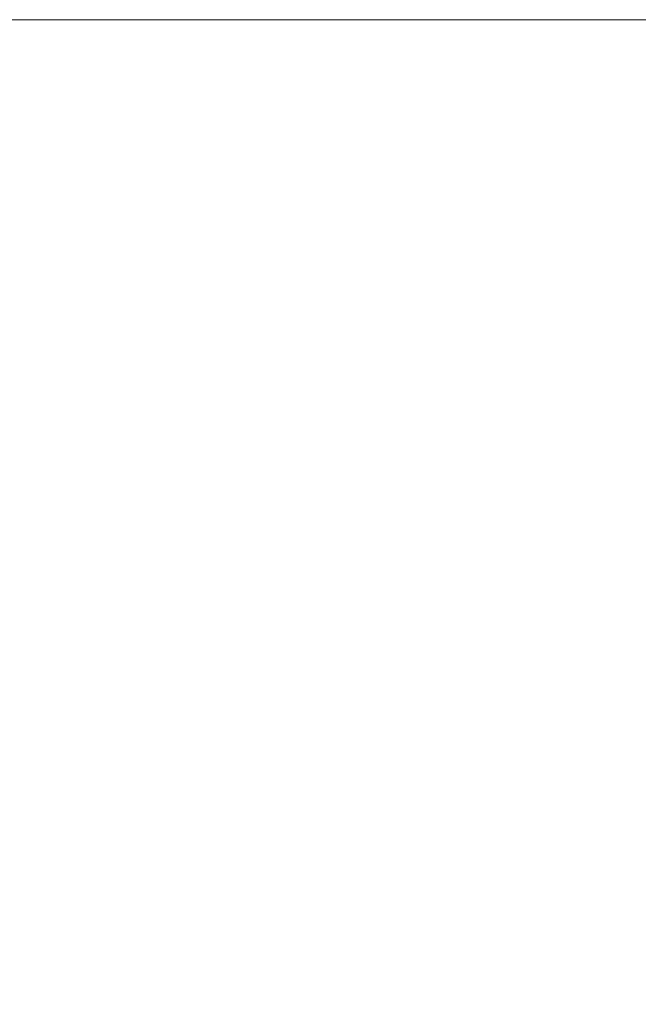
# Model space of a CAD drawing. Header units: centimetres. Extents: x -26 to 27.3, y -25.3 to -23.5.
# Tile 104 of 221: x -8.1392 to -8.1175, y -23.4945 to -23.4599. Entities that reach past the tile are written whole.
import ezdxf

# ---------------------------------------------------------------- set-up
doc = ezdxf.new("R2010")
doc.units = ezdxf.units.CM
doc.header["$LTSCALE"] = 2.54
doc.layers.add('Lucido design-1', color=7, linetype='Continuous')

# ---------------------------------------------------------------- blocks, each defined once
blk = doc.blocks.new('Gruppo-4-1')
at = {"color": 7, "linetype": 'Continuous', "lineweight": 9}
for points, invisible_edges in [([(27.182518, -23.459935, 1050.32513), (27.182518, -23.459888, 1050.322055), (-25.917482, -23.459888, 1050.322055), (-25.917482, -23.459935, 1050.32513)], 8), ([(-25.917482, -23.459888, 1049.722055), (-8.124942, -23.459888, 1050.090734), (-8.132197, -23.459888, 1050.085886)], 9), ([(-8.132197, -23.459888, 1050.085886), (-8.139234, -23.459888, 1050.080726), (-25.917482, -23.459888, 1049.722055)], 10), ([(-25.917482, -23.459888, 1050.322055), (-8.069246, -23.459888, 1050.11524), (-8.077623, -23.459888, 1050.112799)], 9), ([(-25.917482, -23.459888, 1050.322055), (-8.052212, -23.459888, 1050.119017), (-8.06077, -23.459888, 1050.117314)], 9), ([(-25.917482, -23.459888, 1050.322055), (-8.085886, -23.459888, 1050.109994), (-8.094019, -23.459888, 1050.106831)], 9), ([(-8.06077, -23.459888, 1050.117314), (-8.069246, -23.459888, 1050.11524), (-25.917482, -23.459888, 1050.322055)], 10), ([(-8.077623, -23.459888, 1050.112799), (-8.085886, -23.459888, 1050.109994), (-25.917482, -23.459888, 1050.322055)], 10), ([(9.282518, -23.459888, 1050.122055), (-25.917482, -23.459888, 1050.322055), (27.182518, -23.459888, 1050.322055)], 9), ([(9.282518, -23.459888, 1050.122055), (-8.017482, -23.459888, 1050.122055), (-25.917482, -23.459888, 1050.322055)], 10), ([(-25.917482, -23.459888, 1049.722055), (-8.117482, -23.459888, 1050.09526), (-8.124942, -23.459888, 1050.090734)], 9), ([(-25.917482, -23.459888, 1049.722055), (-25.917482, -23.459888, 1050.322055), (-8.102006, -23.459888, 1050.103317), (-8.109832, -23.459888, 1050.099457)], 10), ([(-8.109832, -23.459888, 1050.099457), (-8.117482, -23.459888, 1050.09526), (-25.917482, -23.459888, 1049.722055)], 10), ([(-8.094019, -23.459888, 1050.106831), (-8.102006, -23.459888, 1050.103317), (-25.917482, -23.459888, 1050.322055)], 10), ([(-25.917482, -23.459888, 1050.322055), (-8.034913, -23.459888, 1050.121294), (-8.043587, -23.459888, 1050.120344)], 9), ([(-8.043587, -23.459888, 1050.120344), (-8.052212, -23.459888, 1050.119017), (-25.917482, -23.459888, 1050.322055)], 10), ([(-8.017482, -23.459888, 1050.122055), (-8.026206, -23.459888, 1050.121865), (-25.917482, -23.459888, 1050.322055)], 10), ([(-8.026206, -23.459888, 1050.121865), (-8.034913, -23.459888, 1050.121294), (-25.917482, -23.459888, 1050.322055)], 10), ([(-25.917482, -23.459935, 1050.32513), (-25.917482, -23.460002, 1050.326416), (27.182518, -23.460002, 1050.326416), (27.182518, -23.459935, 1050.32513)], 10), ([(-8.14604, -23.459888, 1050.075264), (-8.139234, -23.459888, 1050.080726), (-8.13658, -23.459983, 1050.077267), (-8.143237, -23.459983, 1050.071924)], 14), ([(-8.139234, -23.459888, 1050.080726), (-8.132197, -23.459888, 1050.085886), (-8.129697, -23.459983, 1050.082314), (-8.13658, -23.459983, 1050.077267)], 14), ([(-8.132197, -23.459888, 1050.085886), (-8.124942, -23.459888, 1050.090734), (-8.122599, -23.459983, 1050.087057), (-8.129697, -23.459983, 1050.082314)], 14), ([(-8.124942, -23.459888, 1050.090734), (-8.117482, -23.459888, 1050.09526), (-8.115302, -23.459983, 1050.091485), (-8.122599, -23.459983, 1050.087057)], 14), ([(27.182518, -23.460149, 1050.329276), (27.182518, -23.460002, 1050.326416), (-25.917482, -23.460002, 1050.326416), (-25.917482, -23.460149, 1050.329276)], 10), ([(-25.917482, -23.460149, 1050.329276), (-25.917482, -23.460288, 1050.330769), (27.182518, -23.460288, 1050.330769), (27.182518, -23.460149, 1050.329276)], 10), ([(27.182518, -23.460535, 1050.333412), (27.182518, -23.460288, 1050.330769), (-25.917482, -23.460288, 1050.330769), (-25.917482, -23.460535, 1050.333412)], 10), ([(-8.146863, -23.460249, 1050.06325), (-8.140581, -23.460249, 1050.068759), (-8.137936, -23.460686, 1050.065607), (-8.144083, -23.460686, 1050.060216)], 15), ([(-8.143237, -23.459983, 1050.071924), (-8.13658, -23.459983, 1050.077267), (-8.134065, -23.460249, 1050.073989), (-8.140581, -23.460249, 1050.068759)], 15), ([(-8.140581, -23.460249, 1050.068759), (-8.134065, -23.460249, 1050.073989), (-8.13156, -23.460686, 1050.070724), (-8.137936, -23.460686, 1050.065607)], 15), ([(-8.13658, -23.459983, 1050.077267), (-8.129697, -23.459983, 1050.082314), (-8.127326, -23.460249, 1050.078929), (-8.134065, -23.460249, 1050.073989)], 15), ([(-8.134065, -23.460249, 1050.073989), (-8.127326, -23.460249, 1050.078929), (-8.124966, -23.460686, 1050.075559), (-8.13156, -23.460686, 1050.070724)], 15), ([(-8.129697, -23.459983, 1050.082314), (-8.122599, -23.459983, 1050.087057), (-8.120379, -23.460249, 1050.083571), (-8.127326, -23.460249, 1050.078929)], 15), ([(-8.127326, -23.460249, 1050.078929), (-8.120379, -23.460249, 1050.083571), (-8.118168, -23.460686, 1050.080101), (-8.124966, -23.460686, 1050.075559)], 15), ([(-8.122599, -23.459983, 1050.087057), (-8.115302, -23.459983, 1050.091485), (-8.113236, -23.460249, 1050.087906), (-8.120379, -23.460249, 1050.083571)], 15), ([(-8.120379, -23.460249, 1050.083571), (-8.113236, -23.460249, 1050.087906), (-8.111179, -23.460686, 1050.084343), (-8.118168, -23.460686, 1050.080101)], 15), ([(-25.917482, -23.460535, 1050.333412), (-25.917482, -23.460764, 1050.335105), (27.182518, -23.460764, 1050.335105), (27.182518, -23.460535, 1050.333412)], 10), ([(27.182518, -23.461093, 1050.337533), (27.182518, -23.460764, 1050.335105), (-25.917482, -23.460764, 1050.335105), (-25.917482, -23.461093, 1050.337533)], 10), ([(-8.144083, -23.460686, 1050.060216), (-8.137936, -23.460686, 1050.065607), (-8.135308, -23.461292, 1050.062474), (-8.14132, -23.461292, 1050.057201)], 15), ([(-8.137936, -23.460686, 1050.065607), (-8.13156, -23.460686, 1050.070724), (-8.12907, -23.461292, 1050.06748), (-8.135308, -23.461292, 1050.062474)], 15), ([(-8.13156, -23.460686, 1050.070724), (-8.124966, -23.460686, 1050.075559), (-8.122621, -23.461292, 1050.072209), (-8.12907, -23.461292, 1050.06748)], 15), ([(-8.124966, -23.460686, 1050.075559), (-8.118168, -23.460686, 1050.080101), (-8.115971, -23.461292, 1050.076652), (-8.122621, -23.461292, 1050.072209)], 15), ([(-8.118168, -23.460686, 1050.080101), (-8.111179, -23.460686, 1050.084343), (-8.109134, -23.461292, 1050.080801), (-8.115971, -23.461292, 1050.076652)], 15), ([(-25.917482, -23.461093, 1050.337533), (-25.917482, -23.461428, 1050.339416), (27.182518, -23.461428, 1050.339416), (27.182518, -23.461093, 1050.337533)], 10), ([(-8.147098, -23.461292, 1050.051671), (-8.14132, -23.461292, 1050.057201), (-8.138579, -23.462065, 1050.05421), (-8.144229, -23.462065, 1050.048802)], 15), ([(-8.14132, -23.461292, 1050.057201), (-8.135308, -23.461292, 1050.062474), (-8.1327, -23.462065, 1050.059366), (-8.138579, -23.462065, 1050.05421)], 15), ([(-8.135308, -23.461292, 1050.062474), (-8.12907, -23.461292, 1050.06748), (-8.126601, -23.462065, 1050.064261), (-8.1327, -23.462065, 1050.059366)], 15), ([(-8.12907, -23.461292, 1050.06748), (-8.122621, -23.461292, 1050.072209), (-8.120294, -23.462065, 1050.068886), (-8.126601, -23.462065, 1050.064261)], 15), ([(-8.122621, -23.461292, 1050.072209), (-8.115971, -23.461292, 1050.076652), (-8.113791, -23.462065, 1050.07323), (-8.120294, -23.462065, 1050.068886)], 15), ([(27.182518, -23.461823, 1050.34163), (27.182518, -23.461428, 1050.339416), (-25.917482, -23.461428, 1050.339416), (-25.917482, -23.461823, 1050.34163)], 10), ([(-25.917482, -23.461823, 1050.34163), (-25.917482, -23.46228, 1050.343695), (27.182518, -23.46228, 1050.343695), (27.182518, -23.461823, 1050.34163)], 10), ([(27.182518, -23.462723, 1050.345697), (27.182518, -23.46228, 1050.343695), (-25.917482, -23.46228, 1050.343695), (-25.917482, -23.462723, 1050.345697)], 10), ([(-8.144229, -23.462065, 1050.048802), (-8.138579, -23.462065, 1050.05421), (-8.135865, -23.463005, 1050.051247), (-8.141387, -23.463005, 1050.04596)], 15), ([(-8.138579, -23.462065, 1050.05421), (-8.1327, -23.462065, 1050.059366), (-8.130117, -23.463005, 1050.056288), (-8.135865, -23.463005, 1050.051247)], 15), ([(-8.1327, -23.462065, 1050.059366), (-8.126601, -23.462065, 1050.064261), (-8.124154, -23.463005, 1050.061073), (-8.130117, -23.463005, 1050.056288)], 15), ([(-8.126601, -23.462065, 1050.064261), (-8.120294, -23.462065, 1050.068886), (-8.117989, -23.463005, 1050.065594), (-8.124154, -23.463005, 1050.061073)], 15), ([(-8.120294, -23.462065, 1050.068886), (-8.113791, -23.462065, 1050.07323), (-8.111632, -23.463005, 1050.069841), (-8.117989, -23.463005, 1050.065594)], 15), ([(-25.917482, -23.462723, 1050.345697), (-25.917482, -23.463316, 1050.347932), (27.182518, -23.463316, 1050.347932), (27.182518, -23.462723, 1050.345697)], 10), ([(-8.146674, -23.463005, 1050.040438), (-8.141387, -23.463005, 1050.04596), (-8.138578, -23.464108, 1050.043151), (-8.143745, -23.464108, 1050.037754)], 15), ([(-8.141387, -23.463005, 1050.04596), (-8.135865, -23.463005, 1050.051247), (-8.133181, -23.464108, 1050.048318), (-8.138578, -23.464108, 1050.043151)], 15), ([(-8.135865, -23.463005, 1050.051247), (-8.130117, -23.463005, 1050.056288), (-8.127563, -23.464108, 1050.053245), (-8.133181, -23.464108, 1050.048318)], 15), ([(-8.130117, -23.463005, 1050.056288), (-8.124154, -23.463005, 1050.061073), (-8.121736, -23.464108, 1050.057921), (-8.127563, -23.464108, 1050.053245)], 15), ([(-8.124154, -23.463005, 1050.061073), (-8.117989, -23.463005, 1050.065594), (-8.11571, -23.464108, 1050.06234), (-8.121736, -23.464108, 1050.057921)], 15), ([(-8.117989, -23.463005, 1050.065594), (-8.111632, -23.463005, 1050.069841), (-8.109498, -23.464108, 1050.066491), (-8.11571, -23.464108, 1050.06234)], 15), ([(27.182518, -23.463793, 1050.349727), (27.182518, -23.463316, 1050.347932), (-25.917482, -23.463316, 1050.347932), (-25.917482, -23.463793, 1050.349727)], 10), ([(-25.917482, -23.463793, 1050.349727), (-25.917482, -23.464536, 1050.35212), (27.182518, -23.464536, 1050.35212), (27.182518, -23.463793, 1050.349727)], 10), ([(-8.143745, -23.464108, 1050.037754), (-8.138578, -23.464108, 1050.043151), (-8.135806, -23.465374, 1050.040379), (-8.140854, -23.465374, 1050.035105)], 15), ([(-8.138578, -23.464108, 1050.043151), (-8.133181, -23.464108, 1050.048318), (-8.130532, -23.465374, 1050.045427), (-8.135806, -23.465374, 1050.040379)], 15), ([(-8.133181, -23.464108, 1050.048318), (-8.127563, -23.464108, 1050.053245), (-8.125043, -23.465374, 1050.050241), (-8.130532, -23.465374, 1050.045427)], 15), ([(-8.127563, -23.464108, 1050.053245), (-8.121736, -23.464108, 1050.057921), (-8.119349, -23.465374, 1050.054811), (-8.125043, -23.465374, 1050.050241)], 15), ([(-8.121736, -23.464108, 1050.057921), (-8.11571, -23.464108, 1050.06234), (-8.113461, -23.465374, 1050.059128), (-8.119349, -23.465374, 1050.054811)], 15), ([(27.182518, -23.465031, 1050.353712), (27.182518, -23.464536, 1050.35212), (-25.917482, -23.464536, 1050.35212), (-25.917482, -23.465031, 1050.353712)], 10), ([(-25.917482, -23.465031, 1050.353712), (-25.917482, -23.465938, 1050.356251), (27.182518, -23.465938, 1050.356251), (27.182518, -23.465031, 1050.353712)], 10), ([(-8.145668, -23.465374, 1050.029616), (-8.140854, -23.465374, 1050.035105), (-8.138007, -23.466798, 1050.032496), (-8.14271, -23.466798, 1050.027134)], 15), ([(-8.140854, -23.465374, 1050.035105), (-8.135806, -23.465374, 1050.040379), (-8.133075, -23.466798, 1050.037648), (-8.138007, -23.466798, 1050.032496)], 15), ([(-8.135806, -23.465374, 1050.040379), (-8.130532, -23.465374, 1050.045427), (-8.127923, -23.466798, 1050.04258), (-8.133075, -23.466798, 1050.037648)], 15), ([(-8.130532, -23.465374, 1050.045427), (-8.125043, -23.465374, 1050.050241), (-8.12256, -23.466798, 1050.047283), (-8.127923, -23.466798, 1050.04258)], 15), ([(-8.125043, -23.465374, 1050.050241), (-8.119349, -23.465374, 1050.054811), (-8.116998, -23.466798, 1050.051747), (-8.12256, -23.466798, 1050.047283)], 15), ([(-8.119349, -23.465374, 1050.054811), (-8.113461, -23.465374, 1050.059128), (-8.111246, -23.466798, 1050.055965), (-8.116998, -23.466798, 1050.051747)], 15), ([(27.182518, -23.466436, 1050.357645), (27.182518, -23.465938, 1050.356251), (-25.917482, -23.465938, 1050.356251), (-25.917482, -23.466436, 1050.357645)], 10), ([(-25.917482, -23.466436, 1050.357645), (-25.917482, -23.467517, 1050.360317), (27.182518, -23.467517, 1050.360317), (27.182518, -23.466436, 1050.357645)], 10), ([(-8.14271, -23.466798, 1050.027134), (-8.138007, -23.466798, 1050.032496), (-8.135208, -23.468378, 1050.029931), (-8.139801, -23.468378, 1050.024693)], 15), ([(-8.138007, -23.466798, 1050.032496), (-8.133075, -23.466798, 1050.037648), (-8.13039, -23.468378, 1050.034963), (-8.135208, -23.468378, 1050.029931)], 15), ([(-8.133075, -23.466798, 1050.037648), (-8.127923, -23.466798, 1050.04258), (-8.125358, -23.468378, 1050.039781), (-8.13039, -23.468378, 1050.034963)], 15), ([(-8.127923, -23.466798, 1050.04258), (-8.12256, -23.466798, 1050.047283), (-8.12012, -23.468378, 1050.044374), (-8.125358, -23.468378, 1050.039781)], 15), ([(-8.12256, -23.466798, 1050.047283), (-8.116998, -23.466798, 1050.051747), (-8.114687, -23.468378, 1050.048735), (-8.12012, -23.468378, 1050.044374)], 15), ([(27.182518, -23.468005, 1050.36152), (27.182518, -23.467517, 1050.360317), (-25.917482, -23.467517, 1050.360317), (-25.917482, -23.468005, 1050.36152)], 10), ([(-25.917482, -23.468005, 1050.36152), (-25.917482, -23.469273, 1050.36431), (27.182518, -23.469273, 1050.36431), (27.182518, -23.468005, 1050.36152)], 10), ([(-8.144162, -23.468378, 1050.01926), (-8.139801, -23.468378, 1050.024693), (-8.136947, -23.470112, 1050.022299), (-8.141206, -23.470112, 1050.016992)], 15), ([(-8.139801, -23.468378, 1050.024693), (-8.135208, -23.468378, 1050.029931), (-8.132461, -23.470112, 1050.027414), (-8.136947, -23.470112, 1050.022299)], 15), ([(-8.135208, -23.468378, 1050.029931), (-8.13039, -23.468378, 1050.034963), (-8.127756, -23.470112, 1050.032329), (-8.132461, -23.470112, 1050.027414)], 15), ([(-8.13039, -23.468378, 1050.034963), (-8.125358, -23.468378, 1050.039781), (-8.122841, -23.470112, 1050.037034), (-8.127756, -23.470112, 1050.032329)], 15), ([(-8.125358, -23.468378, 1050.039781), (-8.12012, -23.468378, 1050.044374), (-8.117725, -23.470112, 1050.041521), (-8.122841, -23.470112, 1050.037034)], 15), ([(-8.12012, -23.468378, 1050.044374), (-8.114687, -23.468378, 1050.048735), (-8.112419, -23.470112, 1050.04578), (-8.117725, -23.470112, 1050.041521)], 15), ([(27.182518, -23.469736, 1050.36533), (27.182518, -23.469273, 1050.36431), (-25.917482, -23.469273, 1050.36431), (-25.917482, -23.469736, 1050.36533)], 10), ([(-25.917482, -23.469736, 1050.36533), (-25.917482, -23.471201, 1050.368223), (27.182518, -23.471201, 1050.368223), (27.182518, -23.469736, 1050.36533)], 10), ([(-8.14523, -23.470112, 1050.011505), (-8.141206, -23.470112, 1050.016992), (-8.138312, -23.471996, 1050.014772), (-8.142242, -23.471996, 1050.009413)], 15), ([(-8.141206, -23.470112, 1050.016992), (-8.136947, -23.470112, 1050.022299), (-8.134153, -23.471996, 1050.019954), (-8.138312, -23.471996, 1050.014772)], 15), ([(-8.136947, -23.470112, 1050.022299), (-8.132461, -23.470112, 1050.027414), (-8.129772, -23.471996, 1050.02495), (-8.134153, -23.471996, 1050.019954)], 15), ([(-8.132461, -23.470112, 1050.027414), (-8.127756, -23.470112, 1050.032329), (-8.125177, -23.471996, 1050.02975), (-8.129772, -23.471996, 1050.02495)], 15), ([(-8.127756, -23.470112, 1050.032329), (-8.122841, -23.470112, 1050.037034), (-8.120377, -23.471996, 1050.034345), (-8.125177, -23.471996, 1050.02975)], 15), ([(-8.122841, -23.470112, 1050.037034), (-8.117725, -23.470112, 1050.041521), (-8.115381, -23.471996, 1050.038726), (-8.120377, -23.471996, 1050.034345)], 15), ([(-8.117725, -23.470112, 1050.041521), (-8.112419, -23.470112, 1050.04578), (-8.110198, -23.471996, 1050.042886), (-8.115381, -23.471996, 1050.038726)], 15), ([(27.182518, -23.471627, 1050.369067), (27.182518, -23.471201, 1050.368223), (-25.917482, -23.471201, 1050.368223), (-25.917482, -23.471627, 1050.369067)], 10), ([(-25.917482, -23.471627, 1050.369067), (-25.917482, -23.473297, 1050.372049), (27.182518, -23.473297, 1050.372049), (27.182518, -23.471627, 1050.369067)], 10), ([(-8.142242, -23.471996, 1050.009413), (-8.138312, -23.471996, 1050.014772), (-8.135485, -23.474026, 1050.012602), (-8.139322, -23.474026, 1050.007368)], 15), ([(-8.138312, -23.471996, 1050.014772), (-8.134153, -23.471996, 1050.019954), (-8.131423, -23.474026, 1050.017663), (-8.135485, -23.474026, 1050.012602)], 15), ([(-8.134153, -23.471996, 1050.019954), (-8.129772, -23.471996, 1050.02495), (-8.127144, -23.474026, 1050.022542), (-8.131423, -23.474026, 1050.017663)], 15), ([(-8.129772, -23.471996, 1050.02495), (-8.125177, -23.471996, 1050.02975), (-8.122656, -23.474026, 1050.02723), (-8.127144, -23.474026, 1050.022542)], 15), ([(-8.125177, -23.471996, 1050.02975), (-8.120377, -23.471996, 1050.034345), (-8.117969, -23.474026, 1050.031717), (-8.122656, -23.474026, 1050.02723)], 15), ([(-8.120377, -23.471996, 1050.034345), (-8.115381, -23.471996, 1050.038726), (-8.11309, -23.474026, 1050.035996), (-8.117969, -23.474026, 1050.031717)], 15), ([(27.182518, -23.473675, 1050.372725), (27.182518, -23.473297, 1050.372049), (-25.917482, -23.473297, 1050.372049), (-25.917482, -23.473675, 1050.372725)], 10), ([(-25.917482, -23.473675, 1050.372725), (-25.917482, -23.475558, 1050.37578), (27.182518, -23.475558, 1050.37578), (27.182518, -23.473675, 1050.372725)], 10), ([(-8.142927, -23.474026, 1050.001973), (-8.139322, -23.474026, 1050.007368), (-8.136475, -23.476198, 1050.005375), (-8.139997, -23.476198, 1050.000106)], 15), ([(-8.139322, -23.474026, 1050.007368), (-8.135485, -23.474026, 1050.012602), (-8.132728, -23.476198, 1050.010486), (-8.136475, -23.476198, 1050.005375)], 15), ([(-8.135485, -23.474026, 1050.012602), (-8.131423, -23.474026, 1050.017663), (-8.128761, -23.476198, 1050.015429), (-8.132728, -23.476198, 1050.010486)], 15), ([(-8.131423, -23.474026, 1050.017663), (-8.127144, -23.474026, 1050.022542), (-8.124582, -23.476198, 1050.020194), (-8.128761, -23.476198, 1050.015429)], 15), ([(-8.127144, -23.474026, 1050.022542), (-8.122656, -23.474026, 1050.02723), (-8.120199, -23.476198, 1050.024773), (-8.124582, -23.476198, 1050.020194)], 15), ([(-8.122656, -23.474026, 1050.02723), (-8.117969, -23.474026, 1050.031717), (-8.115621, -23.476198, 1050.029155), (-8.120199, -23.476198, 1050.024773)], 15), ([(-8.117969, -23.474026, 1050.031717), (-8.11309, -23.474026, 1050.035996), (-8.110856, -23.476198, 1050.033334), (-8.115621, -23.476198, 1050.029155)], 15), ([(27.182518, -23.475877, 1050.376297), (27.182518, -23.475558, 1050.37578), (-25.917482, -23.475558, 1050.37578), (-25.917482, -23.475877, 1050.376297)], 10), ([(-25.917482, -23.475877, 1050.376297), (-25.917482, -23.47798, 1050.379408), (27.182518, -23.47798, 1050.379408), (27.182518, -23.475877, 1050.376297)], 10), ([(-8.143284, -23.476198, 1049.994687), (-8.139997, -23.476198, 1050.000106), (-8.137146, -23.478509, 1049.99829), (-8.140357, -23.478509, 1049.992997)], 15), ([(-8.139997, -23.476198, 1050.000106), (-8.136475, -23.476198, 1050.005375), (-8.133707, -23.478509, 1050.003437), (-8.137146, -23.478509, 1049.99829)], 15), ([(-8.136475, -23.476198, 1050.005375), (-8.132728, -23.476198, 1050.010486), (-8.130046, -23.478509, 1050.008429), (-8.133707, -23.478509, 1050.003437)], 15), ([(-8.132728, -23.476198, 1050.010486), (-8.128761, -23.476198, 1050.015429), (-8.126172, -23.478509, 1050.013257), (-8.130046, -23.478509, 1050.008429)], 15), ([(-8.128761, -23.476198, 1050.015429), (-8.124582, -23.476198, 1050.020194), (-8.12209, -23.478509, 1050.017911), (-8.126172, -23.478509, 1050.013257)], 15), ([(-8.124582, -23.476198, 1050.020194), (-8.120199, -23.476198, 1050.024773), (-8.117809, -23.478509, 1050.022382), (-8.12209, -23.478509, 1050.017911)], 15), ([(-8.120199, -23.476198, 1050.024773), (-8.115621, -23.476198, 1050.029155), (-8.113338, -23.478509, 1050.026663), (-8.117809, -23.478509, 1050.022382)], 15), ([(27.182518, -23.478229, 1050.379777), (27.182518, -23.47798, 1050.379408), (-25.917482, -23.47798, 1050.379408), (-25.917482, -23.478229, 1050.379777)], 10), ([(-25.917482, -23.478229, 1050.379777), (-25.917482, -23.480557, 1050.382928), (27.182518, -23.480557, 1050.382928), (27.182518, -23.478229, 1050.379777)], 10), ([(-8.143335, -23.478509, 1049.98757), (-8.140357, -23.478509, 1049.992997), (-8.137517, -23.480954, 1049.991357), (-8.140426, -23.480954, 1049.986056)], 15), ([(-8.140357, -23.478509, 1049.992997), (-8.137146, -23.478509, 1049.99829), (-8.13438, -23.480954, 1049.996527), (-8.137517, -23.480954, 1049.991357)], 15), ([(-8.137146, -23.478509, 1049.99829), (-8.133707, -23.478509, 1050.003437), (-8.13102, -23.480954, 1050.001556), (-8.13438, -23.480954, 1049.996527)], 15), ([(-8.133707, -23.478509, 1050.003437), (-8.130046, -23.478509, 1050.008429), (-8.127444, -23.480954, 1050.006432), (-8.13102, -23.480954, 1050.001556)], 15), ([(-8.130046, -23.478509, 1050.008429), (-8.126172, -23.478509, 1050.013257), (-8.123659, -23.480954, 1050.011148), (-8.127444, -23.480954, 1050.006432)], 15), ([(-8.126172, -23.478509, 1050.013257), (-8.12209, -23.478509, 1050.017911), (-8.119672, -23.480954, 1050.015695), (-8.123659, -23.480954, 1050.011148)], 15), ([(-8.12209, -23.478509, 1050.017911), (-8.117809, -23.478509, 1050.022382), (-8.11549, -23.480954, 1050.020063), (-8.119672, -23.480954, 1050.015695)], 15), ([(-8.117809, -23.478509, 1050.022382), (-8.113338, -23.478509, 1050.026663), (-8.111122, -23.480954, 1050.024245), (-8.11549, -23.480954, 1050.020063)], 15), ([(27.182518, -23.480728, 1050.383159), (27.182518, -23.480557, 1050.382928), (-25.917482, -23.480557, 1050.382928), (-25.917482, -23.480728, 1050.383159)], 10), ([(-25.917482, -23.480728, 1050.383159), (-25.917482, -23.483286, 1050.386332), (27.182518, -23.483286, 1050.386332), (27.182518, -23.480728, 1050.383159)], 10), ([(-8.1431, -23.480954, 1049.980632), (-8.140426, -23.480954, 1049.986056), (-8.13761, -23.483529, 1049.98459), (-8.140224, -23.483529, 1049.979291)], 15), ([(-8.140426, -23.480954, 1049.986056), (-8.137517, -23.480954, 1049.991357), (-8.134768, -23.483529, 1049.98977), (-8.13761, -23.483529, 1049.98459)], 15), ([(-8.137517, -23.480954, 1049.991357), (-8.13438, -23.480954, 1049.996527), (-8.131703, -23.483529, 1049.994822), (-8.134768, -23.483529, 1049.98977)], 15), ([(-8.13438, -23.480954, 1049.996527), (-8.13102, -23.480954, 1050.001556), (-8.12842, -23.483529, 1049.999735), (-8.131703, -23.483529, 1049.994822)], 15), ([(-8.13102, -23.480954, 1050.001556), (-8.127444, -23.480954, 1050.006432), (-8.124926, -23.483529, 1050.0045), (-8.12842, -23.483529, 1049.999735)], 15), ([(-8.127444, -23.480954, 1050.006432), (-8.123659, -23.480954, 1050.011148), (-8.121228, -23.483529, 1050.009108), (-8.124926, -23.483529, 1050.0045)], 15), ([(-8.123659, -23.480954, 1050.011148), (-8.119672, -23.480954, 1050.015695), (-8.117332, -23.483529, 1050.013551), (-8.121228, -23.483529, 1050.009108)], 15), ([(-8.119672, -23.480954, 1050.015695), (-8.11549, -23.480954, 1050.020063), (-8.113246, -23.483529, 1050.017819), (-8.117332, -23.483529, 1050.013551)], 15), ([(27.182518, -23.483369, 1050.386436), (27.182518, -23.483286, 1050.386332), (-25.917482, -23.483286, 1050.386332), (-25.917482, -23.483369, 1050.386436)], 10), ([(-25.917482, -23.483369, 1050.386436), (-25.917482, -23.486149, 1050.389602), (27.182518, -23.486149, 1050.389602), (27.182518, -23.483369, 1050.386436)], 10), ([(-8.142603, -23.483529, 1049.973882), (-8.140224, -23.483529, 1049.979291), (-8.137447, -23.486228, 1049.977996), (-8.139773, -23.486228, 1049.97271)], 15), ([(-8.140224, -23.483529, 1049.979291), (-8.13761, -23.483529, 1049.98459), (-8.134893, -23.486228, 1049.983176), (-8.137447, -23.486228, 1049.977996)], 15), ([(-8.13761, -23.483529, 1049.98459), (-8.134768, -23.483529, 1049.98977), (-8.132115, -23.486228, 1049.988239), (-8.134893, -23.486228, 1049.983176)], 15), ([(-8.134768, -23.483529, 1049.98977), (-8.131703, -23.483529, 1049.994822), (-8.129119, -23.486228, 1049.993176), (-8.132115, -23.486228, 1049.988239)], 15), ([(-8.131703, -23.483529, 1049.994822), (-8.12842, -23.483529, 1049.999735), (-8.125911, -23.486228, 1049.997978), (-8.129119, -23.486228, 1049.993176)], 15), ([(-8.12842, -23.483529, 1049.999735), (-8.124926, -23.483529, 1050.0045), (-8.122496, -23.486228, 1050.002635), (-8.125911, -23.486228, 1049.997978)], 15), ([(-8.124926, -23.483529, 1050.0045), (-8.121228, -23.483529, 1050.009108), (-8.118881, -23.486228, 1050.007139), (-8.122496, -23.486228, 1050.002635)], 15), ([(-8.121228, -23.483529, 1050.009108), (-8.117332, -23.483529, 1050.013551), (-8.115073, -23.486228, 1050.011481), (-8.118881, -23.486228, 1050.007139)], 15), ([(-25.917482, -23.486149, 1050.389602), (-25.917482, -23.486161, 1050.389614), (27.182518, -23.486161, 1050.389614), (27.182518, -23.486149, 1050.389602)], 10), ([(27.182518, -23.489063, 1050.392652), (27.182518, -23.486161, 1050.389614), (-25.917482, -23.486161, 1050.389614), (-25.917482, -23.489063, 1050.392652)], 10), ([(-8.143723, -23.486228, 1049.961859), (-8.141866, -23.486228, 1049.967327), (-8.139096, -23.489048, 1049.966319), (-8.140911, -23.489048, 1049.960972)], 15), ([(-8.141866, -23.486228, 1049.967327), (-8.139773, -23.486228, 1049.97271), (-8.13705, -23.489048, 1049.971582), (-8.139096, -23.489048, 1049.966319)], 15), ([(-8.139773, -23.486228, 1049.97271), (-8.137447, -23.486228, 1049.977996), (-8.134776, -23.489048, 1049.97675), (-8.13705, -23.489048, 1049.971582)], 15), ([(-8.137447, -23.486228, 1049.977996), (-8.134893, -23.486228, 1049.983176), (-8.132278, -23.489048, 1049.981814), (-8.134776, -23.489048, 1049.97675)], 15), ([(-8.134893, -23.486228, 1049.983176), (-8.132115, -23.486228, 1049.988239), (-8.129562, -23.489048, 1049.986765), (-8.132278, -23.489048, 1049.981814)], 15), ([(-8.132115, -23.486228, 1049.988239), (-8.129119, -23.486228, 1049.993176), (-8.126633, -23.489048, 1049.991592), (-8.129562, -23.489048, 1049.986765)], 15), ([(-8.129119, -23.486228, 1049.993176), (-8.125911, -23.486228, 1049.997978), (-8.123496, -23.489048, 1049.996287), (-8.126633, -23.489048, 1049.991592)], 15), ([(-8.125911, -23.486228, 1049.997978), (-8.122496, -23.486228, 1050.002635), (-8.120157, -23.489048, 1050.000841), (-8.123496, -23.489048, 1049.996287)], 15), ([(-8.122496, -23.486228, 1050.002635), (-8.118881, -23.486228, 1050.007139), (-8.116623, -23.489048, 1050.005244), (-8.120157, -23.489048, 1050.000841)], 15), ([(-8.118881, -23.486228, 1050.007139), (-8.115073, -23.486228, 1050.011481), (-8.1129, -23.489048, 1050.00949), (-8.116623, -23.489048, 1050.005244)], 15), ([(-25.917482, -23.489063, 1050.392652), (-25.917482, -23.48918, 1050.392764), (27.182518, -23.48918, 1050.392764), (27.182518, -23.489063, 1050.392652)], 10), ([(27.182518, -23.492106, 1050.395578), (27.182518, -23.48918, 1050.392764), (-25.917482, -23.48918, 1050.392764), (-25.917482, -23.492106, 1050.395578)], 10), ([(-8.142491, -23.489048, 1049.955551), (-8.140911, -23.489048, 1049.960972), (-8.138214, -23.491983, 1049.960122), (-8.13976, -23.491983, 1049.95482)], 15), ([(-8.140911, -23.489048, 1049.960972), (-8.139096, -23.489048, 1049.966319), (-8.136439, -23.491983, 1049.965352), (-8.138214, -23.491983, 1049.960122)], 15), ([(-8.139096, -23.489048, 1049.966319), (-8.13705, -23.489048, 1049.971582), (-8.134437, -23.491983, 1049.9705), (-8.136439, -23.491983, 1049.965352)], 15), ([(-8.13705, -23.489048, 1049.971582), (-8.134776, -23.489048, 1049.97675), (-8.132213, -23.491983, 1049.975555), (-8.134437, -23.491983, 1049.9705)], 15), ([(-8.134776, -23.489048, 1049.97675), (-8.132278, -23.489048, 1049.981814), (-8.12977, -23.491983, 1049.980509), (-8.132213, -23.491983, 1049.975555)], 15), ([(-8.132278, -23.489048, 1049.981814), (-8.129562, -23.489048, 1049.986765), (-8.127113, -23.491983, 1049.985351), (-8.12977, -23.491983, 1049.980509)], 15), ([(-8.129562, -23.489048, 1049.986765), (-8.126633, -23.489048, 1049.991592), (-8.124248, -23.491983, 1049.990073), (-8.127113, -23.491983, 1049.985351)], 15), ([(-8.126633, -23.489048, 1049.991592), (-8.123496, -23.489048, 1049.996287), (-8.121179, -23.491983, 1049.994665), (-8.124248, -23.491983, 1049.990073)], 15), ([(-8.123496, -23.489048, 1049.996287), (-8.120157, -23.489048, 1050.000841), (-8.117914, -23.491983, 1049.999119), (-8.121179, -23.491983, 1049.994665)], 15), ([(-8.120157, -23.489048, 1050.000841), (-8.116623, -23.489048, 1050.005244), (-8.114457, -23.491983, 1050.003427), (-8.117914, -23.491983, 1049.999119)], 15), ([(-25.917482, -23.492106, 1050.395578), (-25.917482, -23.492333, 1050.395779), (27.182518, -23.492333, 1050.395779), (27.182518, -23.492106, 1050.395578)], 10), ([(-8.14215, -23.491983, 1049.944038), (-8.141073, -23.491983, 1049.949455), (-8.138433, -23.495027, 1049.94887), (-8.139488, -23.495027, 1049.943568)], 15), ([(-8.141073, -23.491983, 1049.949455), (-8.13976, -23.491983, 1049.95482), (-8.137148, -23.495027, 1049.95412), (-8.138433, -23.495027, 1049.94887)], 15), ([(-8.13976, -23.491983, 1049.95482), (-8.138214, -23.491983, 1049.960122), (-8.135636, -23.495027, 1049.959309), (-8.137148, -23.495027, 1049.95412)], 15), ([(-8.138214, -23.491983, 1049.960122), (-8.136439, -23.491983, 1049.965352), (-8.133899, -23.495027, 1049.964427), (-8.135636, -23.495027, 1049.959309)], 15), ([(-8.136439, -23.491983, 1049.965352), (-8.134437, -23.491983, 1049.9705), (-8.131939, -23.495027, 1049.969465), (-8.133899, -23.495027, 1049.964427)], 15), ([(-8.134437, -23.491983, 1049.9705), (-8.132213, -23.491983, 1049.975555), (-8.129763, -23.495027, 1049.974413), (-8.131939, -23.495027, 1049.969465)], 15), ([(-8.132213, -23.491983, 1049.975555), (-8.12977, -23.491983, 1049.980509), (-8.127372, -23.495027, 1049.97926), (-8.129763, -23.495027, 1049.974413)], 15), ([(-8.12977, -23.491983, 1049.980509), (-8.127113, -23.491983, 1049.985351), (-8.124772, -23.495027, 1049.983999), (-8.127372, -23.495027, 1049.97926)], 15), ([(-8.127113, -23.491983, 1049.985351), (-8.124248, -23.491983, 1049.990073), (-8.121968, -23.495027, 1049.98862), (-8.124772, -23.495027, 1049.983999)], 15), ([(-8.124248, -23.491983, 1049.990073), (-8.121179, -23.491983, 1049.994665), (-8.118965, -23.495027, 1049.993114), (-8.121968, -23.495027, 1049.98862)], 15), ([(-8.121179, -23.491983, 1049.994665), (-8.117914, -23.491983, 1049.999119), (-8.115769, -23.495027, 1049.997473), (-8.118965, -23.495027, 1049.993114)], 15), ([(-8.117914, -23.491983, 1049.999119), (-8.114457, -23.491983, 1050.003427), (-8.112386, -23.495027, 1050.001689), (-8.115769, -23.495027, 1049.997473)], 15), ([(27.182518, -23.495274, 1050.398377), (27.182518, -23.492333, 1050.395779), (-25.917482, -23.492333, 1050.395779), (-25.917482, -23.495274, 1050.398377)], 10)]:
    blk.add_3dface(points, dxfattribs=dict(at, invisible_edges=invisible_edges))

msp = doc.modelspace()

# ---------------------------------------------------------------- block references
at = {"layer": 'Lucido design-1', "color": 7}
msp.add_blockref('Gruppo-4-1', (0, 0), dxfattribs=at)

doc.saveas('drawing.dxf')
